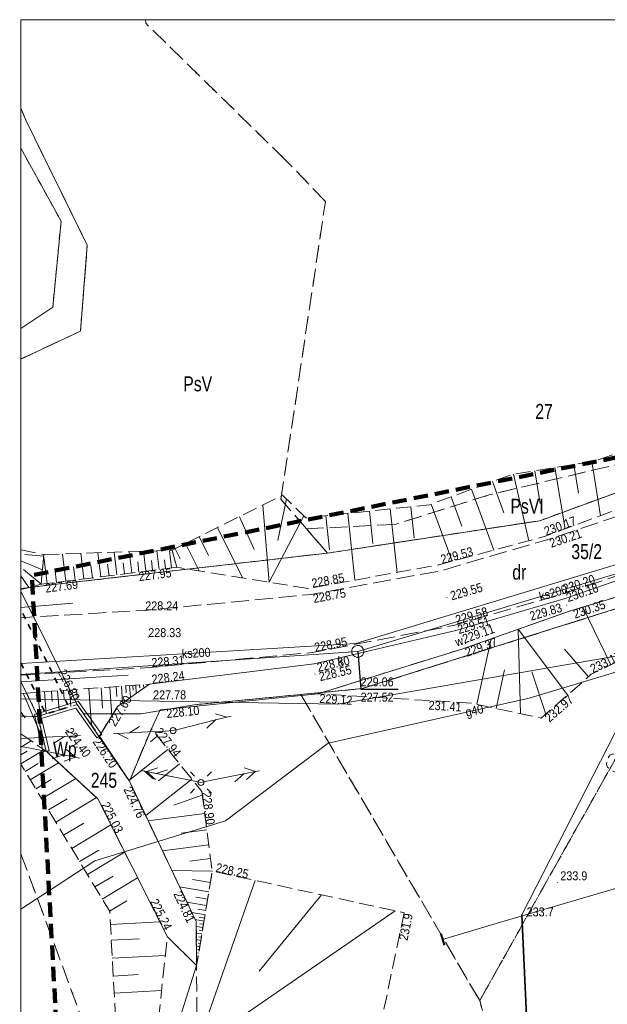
# Model space of a CAD drawing. Header units: metres. Extents: x 7529105 to 7529249, y 5515588 to 5515793.
# Tile 3 of 10: x 7529105 to 7529154, y 5515710 to 5515792. Entities that reach past the tile are written whole.
import ezdxf
from ezdxf.enums import TextEntityAlignment as Align

# ---------------------------------------------------------------- set-up
doc = ezdxf.new("R2010")
doc.units = ezdxf.units.M
doc.header["$MEASUREMENT"] = 0
for name, pattern in [('0.5_0.5', [1, 0.5, -0.5]), ('1.5_0.5', [2, 1.5, -0.5]), ('218-500', [1, 0.5, -0.5]), ('219-500', [0]), ('4', [1.8, 1.2, -0.6]), ('mz1.25_0.5', [1.75, 1.25, -0.5])]:
    doc.linetypes.add(name, pattern=pattern)
doc.layers.get('0').update_dxf_attribs({"color": 2, "linetype": 'CONTINUOUS', "lineweight": 5})
for name, color, linetype in [('000 Inne (niezydentyfikowane)', 7, 'CONTINUOUS'), ('209-Opis konturu klasyfikacyjnego', 7, 'CONTINUOUS'), ('210-Oznaczenie użytku', 7, 'CONTINUOUS'), ('211-Nr działki', 7, 'CONTINUOUS'), ('217-Granica konturu klasyfikcyjnego', 7, 'CONTINUOUS'), ('218-Granica użytku', 7, 'CONTINUOUS'), ('219-Linia granicy', 7, 'CONTINUOUS'), ('bariera drogowa ochronna (linia)', 7, 'CONTINUOUS'), ('drzewo liściaste (punkt)', 7, 'CONTINUOUS'), ('jezdnia (powierzchnia)', 7, 'CONTINUOUS'), ('latarnia na słupie lub maszcie (punkt)', 7, 'CONTINUOUS'), ('murek oporowy (linia)', 7, 'CONTINUOUS'), ('Obszar opracowania', 7, 'CONTINUOUS'), ('ogrodzenie trwałe (linia)', 7, 'CONTINUOUS'), ('przepust (powierzchnia)', 7, 'CONTINUOUS'), ('przewód elektroenergetyczny niskiego napięcia (linia) - symbol', 7, 'CONTINUOUS'), ('przewód gazowy (linia)', 7, 'CONTINUOUS'), ('przewód gazowy (linia)-Atr1', 7, 'CONTINUOUS'), ('przewód kanalizacyjny (linia)', 7, 'CONTINUOUS'), ('przewód kanalizacyjny (linia)-Atr1', 7, 'CONTINUOUS'), ('przewód telekomunikacyjny (linia)', 7, 'CONTINUOUS'), ('przewód telekomunikacyjny (linia) - symbol', 7, 'CONTINUOUS'), ('punkt o określonej wysokości (sieć kanalizacyjna)', 7, 'CONTINUOUS'), ('punkt o określonej wysokości (sieć kanalizacyjna)-Atr2', 7, 'CONTINUOUS'), ('punkt o określonej wysokości (sieć kanalizacyjna)-Atr3', 7, 'CONTINUOUS'), ('punkt wysokościowy naturalny', 7, 'CONTINUOUS'), ('punkt wysokościowy naturalny-Atr2', 7, 'CONTINUOUS'), ('punkt wysokościowy sztuczny', 7, 'CONTINUOUS'), ('punkt wysokościowy sztuczny-Atr2', 7, 'CONTINUOUS'), ('Ramki i opis wydruku', 7, 'CONTINUOUS'), ('rów przydrożny (powierzchnia)', 7, 'CONTINUOUS'), ('rów przydrożny (powierzchnia)-Atr17', 7, 'CONTINUOUS'), ('skarpa nieumocniona (powierzchnia)', 7, 'CONTINUOUS'), ('studzienka - przewód kanalizacyjny (powierzchnia)', 7, 'CONTINUOUS'), ('studzienka - przewód kanalizacyjny (powierzchnia)-Atr17', 7, 'CONTINUOUS'), ('słup (punkt)', 7, 'CONTINUOUS'), ('wylot kanału (punkt)', 7, 'CONTINUOUS')]:
    doc.layers.add(name, color=color, linetype=linetype)
doc.styles.get("Standard").update_dxf_attribs({"font": 'Working1250', "width": 0.75})
doc.linetypes.add('450-500k', pattern='A,2.5,0,[7,ksztalty.shx,S=0.714,R=0,X=0,Y=0],2.5', length=5)
doc.linetypes.add('902-500', pattern='A,3.75,0,[1,ksztalty.shx,S=0.5,R=0,X=0,Y=0],3.75', length=7.5)
doc.linetypes.add('ok01_500', pattern='A,1.75,0,[16,ksztalty.shx,S=1,R=0,X=0,Y=0],1.75', length=3.5)

# ---------------------------------------------------------------- blocks, each defined once
blk = doc.blocks.new('OP021')
at = {"linetype": 'Continuous', "lineweight": 13}
h = blk.add_hatch(color=0, dxfattribs=at)
edge = h.paths.add_edge_path()
edge.add_arc((0, 0), 0.05, 0, 360)
at = {"color": 0, "linetype": 'Continuous', "lineweight": 13}
for centre, start, end in [((-0.38, 0.124), 121.308, 202.548), ((0, 0.4), 49.272, 130.728), ((0.38, 0.124), 337.452, 58.692), ((-0.235, -0.324), 193.221, 274.871), ((0.235, -0.324), 265.129, 346.779)]:
    blk.add_arc(centre, 0.4, start, end, dxfattribs=at)
blk = doc.blocks.new('PT01')
at = {"color": 0, "linetype": 'Continuous', "lineweight": 13}
for p, q in [((0.65, 0), (0, 0)), ((0.65, 0), (1.65, 0)), ((1.65, 0), (2.65, 0)), ((2.65, 0), (3.65, 0)), ((3.65, 0), (2.784, -0.5)), ((3.65, 0), (4.65, 0)), ((4.65, 0), (3.784, 0.5)), ((4.65, 0), (5, 0))]:
    blk.add_line(p, q, dxfattribs=at)
blk = doc.blocks.new('SM04')
at = {"color": 0, "linetype": 'Continuous', "lineweight": 13}
blk.add_circle((0, 0), 0.25, dxfattribs=at)
blk = doc.blocks.new('SM011')
at = {"color": 0, "linetype": 'Continuous', "lineweight": 13}
for p, q in [((-0.53, 0.531), (-0.883, 0.884)), ((0.531, 0.531), (0.884, 0.884)), ((-0.53, -0.53), (-0.883, -0.883)), ((0.531, -0.53), (0.884, -0.883))]:
    blk.add_line(p, q, dxfattribs=at)
blk = doc.blocks.new('US23')
at = {"color": 0, "linetype": 'Continuous', "lineweight": 40}
blk.add_line((0, -0.5), (0, 0.5), dxfattribs=at)
blk = doc.blocks.new('PW01')
at = {"linetype": 'Continuous', "lineweight": 13}
h = blk.add_hatch(color=0, dxfattribs=at)
edge = h.paths.add_edge_path()
edge.add_arc((0, 0), 0.045, 0, 360)
blk = doc.blocks.new('PW02')
at = {"linetype": 'Continuous', "lineweight": 13}
h = blk.add_hatch(color=0, dxfattribs=at)
edge = h.paths.add_edge_path()
edge.add_arc((0, 0), 0.045, 0, 360)
blk = doc.blocks.new('PE04')
at = {"color": 0, "linetype": 'Continuous', "lineweight": 13}
for p, q in [((0.65, 0), (0, 0)), ((0.65, 0), (1.65, 0)), ((1.65, 0), (2.65, 0)), ((2.65, 0), (3.65, 0)), ((3.65, 0), (4.65, 0)), ((4.65, 0), (3.784, 0.5)), ((4.65, 0), (3.784, -0.5)), ((4.65, 0), (5, 0))]:
    blk.add_line(p, q, dxfattribs=at)

msp = doc.modelspace()

# ---------------------------------------------------------------- linework, layer by layer
at = {"layer": '000 Inne (niezydentyfikowane)', "color": 7, "linetype": 'Continuous', "lineweight": 13}
for p, q in [((7529152.42, 5515755.25), (7529153.16, 5515750.72)), ((7529147.66, 5515754.48), (7529148.11, 5515751.75)), ((7529149.34, 5515754.75), (7529150.18, 5515749.62)), ((7529150.92, 5515755.01), (7529151.32, 5515752.6)), ((7529144.1, 5515753.57), (7529145.07, 5515750.95)), ((7529145.88, 5515754.19), (7529147.15, 5515748.62)), ((7529142.35, 5515752.93), (7529144.23, 5515747.84)), ((7529126.86, 5515752.12), (7529126.14, 5515748.63)), ((7529140.64, 5515752.29), (7529141.55, 5515749.83)), ((7529124.89, 5515751.61), (7529125.42, 5515745.15)), ((7529133.81, 5515751.1), (7529134.09, 5515748.38)), ((7529135.56, 5515751.29), (7529136.13, 5515745.97)), ((7529137.29, 5515751.47), (7529137.56, 5515748.88)), ((7529138.98, 5515751.68), (7529140.75, 5515746.91)), ((7529122.93, 5515750.63), (7529124.17, 5515747.89)), ((7529128.33, 5515750.7), (7529125.42, 5515745.15)), ((7529130.16, 5515750.72), (7529130.46, 5515747.86)), ((7529132, 5515750.91), (7529132.6, 5515745.33)), ((7529121.09, 5515749.72), (7529123.18, 5515745.51)), ((7529119.57, 5515748.97), (7529120.35, 5515747.4)), ((7529113.93, 5515745.93), (7529113.7, 5515747.71)), ((7529115.1, 5515746.08), (7529114.9, 5515747.75)), ((7529116.21, 5515746.22), (7529116.02, 5515747.79)), ((7529117.25, 5515746.35), (7529117.07, 5515747.82)), ((7529117.55, 5515747.96), (7529117.97, 5515747.12)), ((7529118.42, 5515748.39), (7529119.56, 5515746.1)), ((7529106.45, 5515746.2), (7529104.64, 5515746.952)), ((7529106.56, 5515747.32), (7529104.96, 5515747.47)), ((7529106.83, 5515745.04), (7529106.55, 5515747.25)), ((7529108.41, 5515745.24), (7529108.13, 5515747.51)), ((7529109.92, 5515745.43), (7529109.65, 5515747.57)), ((7529111.34, 5515745.61), (7529111.09, 5515747.62)), ((7529112.67, 5515745.77), (7529112.44, 5515747.66)), ((7529114.52, 5515746), (7529114.42, 5515746.87)), ((7529115.67, 5515746.15), (7529115.57, 5515746.96)), ((7529116.74, 5515746.28), (7529116.65, 5515747.04)), ((7529106.33, 5515744.98), (7529104.87, 5515746.22)), ((7529107.63, 5515745.14), (7529107.48, 5515746.31)), ((7529109.18, 5515745.34), (7529109.04, 5515746.44)), ((7529110.64, 5515745.52), (7529110.51, 5515746.56)), ((7529112.02, 5515745.69), (7529111.89, 5515746.67)), ((7529113.31, 5515745.85), (7529113.19, 5515746.77)), ((7529105.31, 5515744.71), (7529104.64, 5515745.685)), ((7529154.02, 5515738.24), (7529151.68, 5515743.07)), ((7529146.45, 5515734.15), (7529146.26, 5515741.22)), ((7529150.4, 5515735.72), (7529146.26, 5515741.22)), ((7529142.81, 5515734.94), (7529143.99, 5515740.42)), ((7529152.16, 5515737.25), (7529150.13, 5515739.56)), ((7529144.42, 5515734.59), (7529145.12, 5515737.83)), ((7529148.57, 5515734.11), (7529147.41, 5515737.67)), ((7529108.71, 5515736.14), (7529108.81, 5515734.76)), ((7529109.3, 5515736.18), (7529109.35, 5515735.51)), ((7529110.32, 5515736.26), (7529110.54, 5515733.23)), ((7529111.36, 5515736.33), (7529111.48, 5515734.62)), ((7529112.09, 5515736.38), (7529112.26, 5515733.99)), ((7529112.61, 5515736.42), (7529112.67, 5515735.59)), ((7529113.05, 5515736.45), (7529113.15, 5515735.06)), ((7529113.42, 5515736.48), (7529113.46, 5515735.89)), ((7529113.74, 5515736.5), (7529113.81, 5515735.52)), ((7529114, 5515736.52), (7529114.03, 5515736.11)), ((7529114.25, 5515736.54), (7529114.3, 5515735.86)), ((7529114.58, 5515736.56), (7529114.6, 5515736.32)), ((7529114.9, 5515736.58), (7529114.92, 5515736.29)), ((7529104.84, 5515735.87), (7529106.56, 5515731.84)), ((7529106.03, 5515735.95), (7529106.29, 5515733.9)), ((7529106.63, 5515735.99), (7529106.76, 5515734.14)), ((7529107.2, 5515736.03), (7529107.26, 5515735.17)), ((7529107.72, 5515736.07), (7529107.84, 5515734.47)), ((7529108.22, 5515736.11), (7529108.27, 5515735.36)), ((7529104.64, 5515734.27), (7529105.01, 5515733.8)), ((7529104.64, 5515732.426), (7529104.68, 5515732.45)), ((7529116.06, 5515732.27), (7529115.48, 5515731.8)), ((7529115.61, 5515732.83), (7529115.5, 5515732.74)), ((7529104.64, 5515731.353), (7529105.51, 5515731.88)), ((7529104.64, 5515729.956), (7529106.59, 5515731.13)), ((7529104.64, 5515730.701), (7529105.16, 5515731.01)), ((7529116.94, 5515731.17), (7529113.76, 5515728.61)), ((7529105.01, 5515729.32), (7529106.09, 5515729.98)), ((7529105.43, 5515728.63), (7529107.8, 5515730.05)), ((7529117.91, 5515729.97), (7529116.15, 5515728.55)), ((7529106.4, 5515727.02), (7529109.24, 5515728.73)), ((7529105.89, 5515727.86), (7529107.19, 5515728.64)), ((7529118.94, 5515728.69), (7529115.09, 5515725.64)), ((7529107.56, 5515725.09), (7529110.96, 5515727.14)), ((7529119.82, 5515727.35), (7529117.45, 5515726.49)), ((7529106.95, 5515726.1), (7529108.51, 5515727.04)), ((7529120.02, 5515725.82), (7529115.3, 5515725.2)), ((7529108.22, 5515723.99), (7529109.9, 5515725.01)), ((7529108.9, 5515722.88), (7529112.17, 5515724.85)), ((7529120.2, 5515724.44), (7529118.07, 5515724.16)), ((7529120.37, 5515723.19), (7529116.5, 5515722.67)), ((7529109.56, 5515721.78), (7529111.16, 5515722.74)), ((7529110.21, 5515720.71), (7529113.32, 5515722.58)), ((7529120.52, 5515722.04), (7529118.77, 5515721.81)), ((7529110.84, 5515719.66), (7529112.36, 5515720.57)), ((7529120.66, 5515720.97), (7529117.27, 5515721.05)), ((7529111.45, 5515718.64), (7529114.41, 5515720.42)), ((7529120.37, 5515719.26), (7529117.93, 5515719.67)), ((7529120.5, 5515720.03), (7529119.01, 5515720.28)), ((7529124.24, 5515720.21), (7529119.36, 5515706.25)), ((7529129.81, 5515719), (7529124.58, 5515712.63)), ((7529112.05, 5515717.64), (7529113.5, 5515718.51)), ((7529120.18, 5515718.12), (7529118.54, 5515718.39)), ((7529120.27, 5515718.63), (7529119.27, 5515718.8)), ((7529120.06, 5515717.34), (7529118.95, 5515717.53)), ((7529135.97, 5515717.66), (7529119.36, 5515706.25)), ((7529120.11, 5515717.69), (7529119.44, 5515717.8)), ((7529112.14, 5515716.52), (7529116.27, 5515716.74)), ((7529119.97, 5515716.8), (7529119.24, 5515716.93)), ((7529120.01, 5515717.05), (7529119.56, 5515717.13)), ((7529119.92, 5515716.54), (7529119.62, 5515716.59)), ((7529119.88, 5515716.27), (7529119.31, 5515716.36)), ((7529119.79, 5515715.73), (7529119.32, 5515715.81)), ((7529119.83, 5515716), (7529119.57, 5515716.04)), ((7529112.21, 5515715.2), (7529114.56, 5515715.33)), ((7529119.7, 5515715.19), (7529119.33, 5515715.26)), ((7529119.65, 5515714.93), (7529119.49, 5515714.95)), ((7529119.74, 5515715.46), (7529119.53, 5515715.5)), ((7529112.29, 5515713.7), (7529116.74, 5515713.94)), ((7529119.61, 5515714.66), (7529119.33, 5515714.7)), ((7529119.52, 5515714.12), (7529119.34, 5515714.15)), ((7529119.57, 5515714.39), (7529119.45, 5515714.41)), ((7529119.43, 5515713.58), (7529119.34, 5515713.6)), ((7529119.48, 5515713.85), (7529119.41, 5515713.86)), ((7529112.37, 5515712.21), (7529114.47, 5515712.33)), ((7529112.45, 5515710.79), (7529116.42, 5515711))]:
    msp.add_line(p, q, dxfattribs=at)
at = {"layer": '217-Granica konturu klasyfikcyjnego', "color": 7, "linetype": '1.5_0.5', "lineweight": 18, "flags": 128}
for points in [[(7529115.09, 5515791.91), (7529115.069, 5515792.21)], [(7529126.77, 5515780.49), (7529115.09, 5515791.91)], [(7529104.64, 5515784.812), (7529105.08, 5515783.74)], [(7529105.08, 5515783.74), (7529110.2, 5515773.35)], [(7529130.13, 5515777.01), (7529126.77, 5515780.49)], [(7529126.4, 5515752.09), (7529130.13, 5515777.01)], [(7529110.2, 5515773.35), (7529109.63, 5515766.16)], [(7529109.63, 5515766.16), (7529104.64, 5515763.822)], [(7529148.08, 5515750.3), (7529176.93, 5515760.87)], [(7529159.68, 5515756.22), (7529143.91, 5515752.48)], [(7529128.54, 5515749.62), (7529126.4, 5515752.09)], [(7529143.91, 5515752.48), (7529135.96, 5515749.99)], [(7529130.31, 5515747.59), (7529148.08, 5515750.3)], [(7529135.96, 5515749.99), (7529128.54, 5515749.62)], [(7529128.54, 5515749.62), (7529130.31, 5515747.59)], [(7529130.31, 5515747.59), (7529128.54, 5515749.62)], [(7529108.1, 5515745.04), (7529130.31, 5515747.59)], [(7529163.08, 5515745.65), (7529133.21, 5515736.25)], [(7529104.64, 5515744.633), (7529108.1, 5515745.04)], [(7529133.21, 5515736.25), (7529128.06, 5515735.76)], [(7529143.04, 5515710.15), (7529157.68, 5515736.22)], [(7529128.06, 5515735.76), (7529119.14, 5515734.9)], [(7529128.06, 5515735.76), (7529143.04, 5515710.15)], [(7529143.04, 5515710.15), (7529128.06, 5515735.76)], [(7529119.14, 5515734.9), (7529114.72, 5515734.14)], [(7529106.07, 5515733.92), (7529104.64, 5515733.957)], [(7529106.76, 5515731.01), (7529106.07, 5515733.92)], [(7529114.72, 5515734.14), (7529109.88, 5515734.15)], [(7529109.88, 5515734.15), (7529113.72, 5515728.51)], [(7529111.07, 5515727.04), (7529106.76, 5515731.01)], [(7529113.72, 5515728.51), (7529119.31, 5515716.77)], [(7529116.91, 5515715.48), (7529111.07, 5515727.04)], [(7529104.64, 5515722.434), (7529113.05, 5515699.73)], [(7529119.31, 5515716.77), (7529119.35, 5515713.09)], [(7529119.35, 5515713.09), (7529116.91, 5515715.48)], [(7529148.15, 5515692), (7529143.04, 5515710.15)]]:
    msp.add_lwpolyline(points, dxfattribs=at)
at = {"layer": '218-Granica użytku', "color": 7, "linetype": '218-500', "lineweight": 18, "flags": 128}
for points in [[(7529115.09, 5515791.91), (7529115.069, 5515792.21)], [(7529126.77, 5515780.49), (7529115.09, 5515791.91)], [(7529105.08, 5515783.74), (7529104.64, 5515784.812)], [(7529104.64, 5515784.812), (7529105.08, 5515783.74)], [(7529110.2, 5515773.35), (7529105.08, 5515783.74)], [(7529105.08, 5515783.74), (7529110.2, 5515773.35)], [(7529104.64, 5515781.45), (7529108, 5515775.35)], [(7529130.13, 5515777.01), (7529126.77, 5515780.49)], [(7529126.4, 5515752.09), (7529130.13, 5515777.01)], [(7529108, 5515775.35), (7529107.31, 5515768.15)], [(7529109.63, 5515766.16), (7529110.2, 5515773.35)], [(7529110.2, 5515773.35), (7529109.63, 5515766.16)], [(7529107.31, 5515768.15), (7529104.64, 5515766.38)], [(7529104.64, 5515763.822), (7529109.63, 5515766.16)], [(7529109.63, 5515766.16), (7529104.64, 5515763.822)], [(7529148.08, 5515750.3), (7529176.93, 5515760.87)], [(7529176.93, 5515760.87), (7529148.08, 5515750.3)], [(7529159.68, 5515756.22), (7529143.91, 5515752.48)], [(7529128.54, 5515749.62), (7529126.4, 5515752.09)], [(7529143.91, 5515752.48), (7529135.96, 5515749.99)], [(7529130.31, 5515747.59), (7529148.08, 5515750.3)], [(7529148.08, 5515750.3), (7529130.31, 5515747.59)], [(7529135.96, 5515749.99), (7529128.54, 5515749.62)], [(7529128.54, 5515749.62), (7529130.31, 5515747.59)], [(7529130.31, 5515747.59), (7529128.54, 5515749.62)], [(7529108.1, 5515745.04), (7529130.31, 5515747.59)], [(7529130.31, 5515747.59), (7529108.1, 5515745.04)], [(7529133.21, 5515736.25), (7529163.08, 5515745.65)], [(7529163.08, 5515745.65), (7529133.21, 5515736.25)], [(7529104.64, 5515744.633), (7529108.1, 5515745.04)], [(7529108.1, 5515745.04), (7529104.64, 5515744.633)], [(7529109.34, 5515734.92), (7529104.64, 5515744.398)], [(7529104.64, 5515744.398), (7529109.34, 5515734.92)], [(7529104.64, 5515736.852), (7529106.07, 5515733.92)], [(7529128.06, 5515735.76), (7529133.21, 5515736.25)], [(7529133.21, 5515736.25), (7529128.06, 5515735.76)], [(7529157.68, 5515736.22), (7529143.04, 5515710.15)], [(7529143.04, 5515710.15), (7529157.68, 5515736.22)], [(7529119.14, 5515734.9), (7529128.06, 5515735.76)], [(7529128.06, 5515735.76), (7529119.14, 5515734.9)], [(7529128.06, 5515735.76), (7529143.04, 5515710.15)], [(7529143.04, 5515710.15), (7529128.06, 5515735.76)], [(7529109.88, 5515734.15), (7529109.34, 5515734.92)], [(7529109.34, 5515734.92), (7529109.88, 5515734.15)], [(7529114.72, 5515734.14), (7529119.14, 5515734.9)], [(7529119.14, 5515734.9), (7529114.72, 5515734.14)], [(7529106.07, 5515733.92), (7529104.64, 5515733.957)], [(7529106.07, 5515733.92), (7529106.76, 5515731.01)], [(7529106.76, 5515731.01), (7529106.07, 5515733.92)], [(7529113.72, 5515728.51), (7529109.88, 5515734.15)], [(7529109.88, 5515734.15), (7529114.72, 5515734.14)], [(7529114.72, 5515734.14), (7529109.88, 5515734.15)], [(7529109.88, 5515734.15), (7529113.72, 5515728.51)], [(7529106.76, 5515731.01), (7529111.07, 5515727.04)], [(7529111.07, 5515727.04), (7529106.76, 5515731.01)], [(7529119.31, 5515716.77), (7529113.72, 5515728.51)], [(7529113.72, 5515728.51), (7529119.31, 5515716.77)], [(7529111.07, 5515727.04), (7529116.91, 5515715.48)], [(7529116.91, 5515715.48), (7529111.07, 5515727.04)], [(7529104.64, 5515722.434), (7529113.05, 5515699.73)], [(7529119.35, 5515713.09), (7529119.31, 5515716.77)], [(7529119.31, 5515716.77), (7529119.35, 5515713.09)], [(7529116.91, 5515715.48), (7529119.35, 5515713.09)], [(7529119.35, 5515713.09), (7529116.91, 5515715.48)], [(7529143.04, 5515710.15), (7529148.15, 5515692)], [(7529148.15, 5515692), (7529143.04, 5515710.15)]]:
    msp.add_lwpolyline(points, dxfattribs=at)
at = {"layer": '219-Linia granicy', "color": 7, "linetype": '219-500', "lineweight": 18, "flags": 128}
for points in [[(7529104.64, 5515784.812), (7529105.08, 5515783.74)], [(7529105.08, 5515783.74), (7529110.2, 5515773.35)], [(7529108, 5515775.35), (7529104.64, 5515781.45)], [(7529107.31, 5515768.15), (7529108, 5515775.35)], [(7529110.2, 5515773.35), (7529109.63, 5515766.16)], [(7529104.64, 5515766.38), (7529107.31, 5515768.15)], [(7529109.63, 5515766.16), (7529104.64, 5515763.822)], [(7529176.93, 5515760.87), (7529148.08, 5515750.3)], [(7529148.08, 5515750.3), (7529130.31, 5515747.59)], [(7529130.31, 5515747.59), (7529108.1, 5515745.04)], [(7529133.21, 5515736.25), (7529163.08, 5515745.65)], [(7529108.1, 5515745.04), (7529104.64, 5515744.633)], [(7529104.64, 5515744.398), (7529109.34, 5515734.92)], [(7529104.64, 5515736.852), (7529106.07, 5515733.92)], [(7529119.14, 5515734.9), (7529133.21, 5515736.25)], [(7529109.34, 5515734.92), (7529109.88, 5515734.15)], [(7529114.72, 5515734.14), (7529119.14, 5515734.9)], [(7529104.64, 5515733.957), (7529106.07, 5515733.92)], [(7529106.07, 5515733.92), (7529106.76, 5515731.01)], [(7529109.88, 5515734.15), (7529113.72, 5515728.51)], [(7529109.88, 5515734.15), (7529114.72, 5515734.14)], [(7529106.76, 5515731.01), (7529111.07, 5515727.04)], [(7529113.72, 5515728.51), (7529119.31, 5515716.77)], [(7529111.07, 5515727.04), (7529116.91, 5515715.48)], [(7529119.35, 5515713.09), (7529119.31, 5515716.77)], [(7529119.35, 5515713.09), (7529116.91, 5515715.48)], [(7529119.35, 5515713.09), (7529115.21, 5515700.04)]]:
    msp.add_lwpolyline(points, dxfattribs=at)
at = {"layer": 'bariera drogowa ochronna (linia)', "color": 7, "linetype": 'ok01_500', "lineweight": 18, "flags": 128}
for points in [[(7529104.64, 5515743.052), (7529109, 5515743.4)], [(7529104.64, 5515736.829), (7529113.63, 5515737.39)]]:
    msp.add_lwpolyline(points, dxfattribs=at)
at = {"layer": 'jezdnia (powierzchnia)', "color": 7, "linetype": '1.5_0.5', "lineweight": 18, "flags": 128}
for points in [[(7529104.64, 5515737.384), (7529115.39, 5515738.02), (7529129.04, 5515739.27), (7529140.84, 5515741.53), (7529150.03, 5515744.19), (7529156.42, 5515746.31), (7529166.16, 5515749.42), (7529177.57, 5515752.92), (7529182.37, 5515754.18), (7529188.33, 5515755.55), (7529198.61, 5515757.49), (7529208.77, 5515758.6), (7529212.18, 5515758.28), (7529215.23, 5515756.55), (7529216.38, 5515755.9), (7529216.8, 5515755.05), (7529218.91, 5515753.09), (7529219.33, 5515760.52), (7529219.13, 5515769.08), (7529218.72, 5515768.06), (7529217.15, 5515766.36), (7529215.85, 5515765.27), (7529211.96, 5515763.98), (7529208.43, 5515763.57), (7529197.55, 5515762.12), (7529187.35, 5515760.29), (7529176.48, 5515757.66), (7529166.24, 5515754.43)], [(7529166.24, 5515754.43), (7529154.84, 5515750.77), (7529148.65, 5515748.69), (7529139.79, 5515746.11), (7529128.92, 5515744.13), (7529115.05, 5515742.8), (7529104.64, 5515742.188)]]:
    msp.add_lwpolyline(points, dxfattribs=at)
at = {"layer": 'murek oporowy (linia)', "color": 0, "lineweight": 18}
for p, q in [((7529108.598, 5515734.959), (7529106.666, 5515734.369)), ((7529109.441, 5515735.211), (7529108.598, 5515734.959)), ((7529111.414, 5515732.414), (7529109.441, 5515735.211)), ((7529106.666, 5515734.369), (7529105.773, 5515734.089)), ((7529105.773, 5515734.089), (7529106.517, 5515730.952)), ((7529111.414, 5515732.414), (7529111.21, 5515732.27)), ((7529106.517, 5515730.952), (7529106.76, 5515731.01))]:
    msp.add_line(p, q, dxfattribs=at)
at = {"layer": 'murek oporowy (linia)', "color": 0, "linetype": '450-500k', "lineweight": 18}
for p, q in [((7529109.239, 5515734.629), (7529108.742, 5515734.481)), ((7529111.006, 5515732.126), (7529109.239, 5515734.629)), ((7529106.814, 5515733.891), (7529106.367, 5515733.751)), ((7529106.367, 5515733.751), (7529107.003, 5515731.068)), ((7529108.742, 5515734.481), (7529106.814, 5515733.891)), ((7529111.006, 5515732.126), (7529111.21, 5515732.27)), ((7529107.003, 5515731.068), (7529106.76, 5515731.01))]:
    msp.add_line(p, q, dxfattribs=at)
at = {"layer": 'Obszar opracowania', "color": 7, "linetype": '4', "lineweight": 200, "flags": 128}
msp.add_lwpolyline([(7529109.98, 5515664.77), (7529244.65, 5515697.97), (7529234.97, 5515771.82), (7529105.56, 5515745.73)], close=True, dxfattribs=at)
at = {"layer": 'ogrodzenie trwałe (linia)', "color": 7, "linetype": '902-500', "lineweight": 13, "flags": 128}
msp.add_lwpolyline([(7529146.56, 5515717.34), (7529156.14, 5515736.01), (7529178.27, 5515743.36)], dxfattribs=at)
at = {"layer": 'ogrodzenie trwałe (linia)', "color": 7, "linetype": '902-500', "lineweight": 35, "flags": 128}
msp.add_lwpolyline([(7529219.26, 5515711.7), (7529220.21, 5515708.27), (7529195.11, 5515701.94), (7529186.25, 5515699.92), (7529178.62, 5515698.27), (7529147.77, 5515691.31), (7529146.56, 5515717.34)], dxfattribs=at)
at = {"layer": 'przepust (powierzchnia)', "color": 7, "linetype": '0.5_0.5', "lineweight": 35, "flags": 128}
msp.add_lwpolyline([(7529104.64, 5515738.415), (7529106.74, 5515734.13), (7529108.67, 5515734.72), (7529104.64, 5515742.881)], dxfattribs=at)
at = {"layer": 'przewód gazowy (linia)', "color": 7, "linetype": 'Continuous', "lineweight": 18, "flags": 128}
msp.add_lwpolyline([(7529173.39, 5515743.35), (7529147.19, 5515735.46), (7529130.37, 5515731.68), (7529121.76, 5515725.19), (7529110.82, 5515721.85), (7529107.77, 5515719.85), (7529104.64, 5515717.8)], dxfattribs=at)
at = {"layer": 'przewód kanalizacyjny (linia)', "color": 7, "linetype": 'Continuous', "lineweight": 18, "flags": 128}
for points in [[(7529104.64, 5515738.353), (7529132.67, 5515740.03), (7529164.13, 5515749.57), (7529175.1, 5515703.78), (7529186.19, 5515701.24), (7529194.14, 5515684.93), (7529203.4, 5515665.42), (7529215.47, 5515638.53), (7529236.67, 5515634.43), (7529243.17, 5515623.61), (7529247.64, 5515614.757)], [(7529104.64, 5515737.428), (7529132.84, 5515739.37), (7529165.13, 5515749.05)], [(7529205.47, 5515723.5), (7529206.93, 5515724), (7529203.57, 5515733.02), (7529187.24, 5515729.15), (7529144.71, 5515716.69), (7529139.92, 5515715.26)]]:
    msp.add_lwpolyline(points, dxfattribs=at)
at = {"layer": 'przewód telekomunikacyjny (linia)', "color": 7, "linetype": 'Continuous', "lineweight": 18, "flags": 128}
msp.add_lwpolyline([(7529104.64, 5515735.386), (7529131.17, 5515734.94), (7529157.51, 5515739.51)], dxfattribs=at)
at = {"layer": 'punkt o określonej wysokości (sieć kanalizacyjna)-Atr2', "color": 7, "flags": 128}
msp.add_lwpolyline([(7529132.84, 5515739.37), (7529133.08, 5515736.21), (7529136.226, 5515736.21)], dxfattribs=at)
at = {"layer": 'Ramki i opis wydruku', "color": 7, "linetype": 'Continuous', "lineweight": 13, "flags": 128}
msp.add_lwpolyline([(7529104.64, 5515588.21), (7529247.54, 5515588.21), (7529247.54, 5515792.21), (7529104.64, 5515792.21)], close=True, dxfattribs=at)
at = {"layer": 'rów przydrożny (powierzchnia)', "color": 7, "linetype": 'Continuous', "lineweight": 18, "flags": 128}
msp.add_lwpolyline([(7529166.84, 5515747.62), (7529180.46, 5515751.46), (7529180.07, 5515752.99), (7529166.23, 5515749.21), (7529156.62, 5515746.01), (7529150.18, 5515743.79), (7529141.04, 5515741.12), (7529129.18, 5515738.34), (7529115.4, 5515736.62), (7529112.73, 5515734.77), (7529111.21, 5515732.27), (7529113.72, 5515728.51), (7529115.56, 5515732.89), (7529116.31, 5515734.49), (7529129.49, 5515735.82), (7529141.46, 5515739.53), (7529150.63, 5515742.76)], close=True, dxfattribs=at)
at = {"layer": 'skarpa nieumocniona (powierzchnia)', "color": 7, "linetype": 'mz1.25_0.5', "lineweight": 18, "flags": 128}
for points in [[(7529199.5, 5515763.78), (7529187.04, 5515761.13), (7529176.26, 5515758.51), (7529166.41, 5515755.34), (7529154.77, 5515751.32), (7529148.44, 5515748.97), (7529139.62, 5515746.61), (7529128.68, 5515744.62), (7529117.69, 5515746.4), (7529117.29, 5515747.83), (7529126.54, 5515752.43), (7529128.5, 5515750.54), (7529138.87, 5515751.64), (7529145.69, 5515754.16), (7529152.7, 5515755.3), (7529166.52, 5515760.07), (7529174.18, 5515761.21), (7529199.68, 5515764.88)], [(7529199.5, 5515763.78), (7529187.04, 5515761.13), (7529176.26, 5515758.51), (7529166.41, 5515755.34), (7529154.77, 5515751.32), (7529148.44, 5515748.97), (7529139.62, 5515746.61), (7529128.68, 5515744.62), (7529117.69, 5515746.4), (7529117.29, 5515747.83), (7529126.54, 5515752.43), (7529128.5, 5515750.54), (7529138.87, 5515751.64), (7529145.69, 5515754.16), (7529152.7, 5515755.3), (7529166.52, 5515760.07), (7529174.18, 5515761.21), (7529199.68, 5515764.88)], [(7529180.35, 5515749.4), (7529177.45, 5515748.07), (7529166.9, 5515744.07), (7529158.39, 5515740.36), (7529152.38, 5515737.45), (7529148.19, 5515733.78), (7529142.32, 5515735.04), (7529129.49, 5515735.82), (7529141.46, 5515739.53), (7529150.63, 5515742.76), (7529166.84, 5515747.62), (7529180.46, 5515751.46)], [(7529180.35, 5515749.4), (7529177.45, 5515748.07), (7529166.9, 5515744.07), (7529158.39, 5515740.36), (7529152.38, 5515737.45), (7529148.19, 5515733.78), (7529142.32, 5515735.04), (7529129.49, 5515735.82), (7529141.46, 5515739.53), (7529150.63, 5515742.76), (7529166.84, 5515747.62), (7529180.46, 5515751.46)], [(7529117.69, 5515746.4), (7529106.33, 5515744.98), (7529106.57, 5515747.46), (7529117.29, 5515747.83)], [(7529117.69, 5515746.4), (7529106.33, 5515744.98), (7529106.57, 5515747.46), (7529117.29, 5515747.83)], [(7529119.78, 5515727.65), (7529120.66, 5515720.99), (7529119.35, 5515713.09), (7529119.31, 5515716.77), (7529113.72, 5515728.51), (7529115.56, 5515732.89)], [(7529119.78, 5515727.65), (7529120.66, 5515720.99), (7529119.35, 5515713.09), (7529119.31, 5515716.77), (7529113.72, 5515728.51), (7529115.56, 5515732.89)]]:
    msp.add_lwpolyline(points, close=True, dxfattribs=at)
for points in [[(7529104.64, 5515747.859), (7529106.57, 5515747.46)], [(7529106.57, 5515747.46), (7529106.33, 5515744.98), (7529104.64, 5515744.536)], [(7529104.64, 5515735.847), (7529115.4, 5515736.62), (7529112.73, 5515734.77)], [(7529112.73, 5515734.77), (7529111.21, 5515732.27), (7529109.34, 5515734.92), (7529108.67, 5515734.72), (7529106.74, 5515734.13), (7529106.07, 5515733.92), (7529106.76, 5515731.01), (7529104.64, 5515732.471)], [(7529104.64, 5515732.471), (7529106.76, 5515731.01)], [(7529106.76, 5515731.01), (7529111.07, 5515727.04), (7529116.91, 5515715.48), (7529115.21, 5515700.04), (7529113.05, 5515699.73), (7529112.08, 5515717.6), (7529104.64, 5515729.934)], [(7529104.64, 5515621.685), (7529106.36, 5515622.63), (7529108.35, 5515628.12), (7529110.06, 5515632.1), (7529111.72, 5515634.36), (7529115.42, 5515638.54), (7529120.24, 5515643.56), (7529122.42, 5515647.4), (7529122.76, 5515649.08), (7529120.71, 5515654.06), (7529119.54, 5515657.07), (7529119.93, 5515658.87), (7529122.27, 5515664), (7529124.28, 5515676.05), (7529124.49, 5515685.48), (7529119.38, 5515695.78), (7529119.35, 5515713.09), (7529120.66, 5515720.99), (7529136.72, 5515717.5)], [(7529136.72, 5515717.5), (7529133.73, 5515703.23), (7529132.9, 5515697.16), (7529135.19, 5515690.19), (7529132.84, 5515677.77), (7529135.44, 5515670.33), (7529135.66, 5515665.65), (7529134.98, 5515663.61), (7529130.8, 5515657.28), (7529131.86, 5515655.42), (7529135.06, 5515652.89), (7529133.51, 5515649.59), (7529123.41, 5515630.58), (7529115.38, 5515622.53), (7529108.34, 5515613.63), (7529109.64, 5515599.85), (7529104.64, 5515597.752)]]:
    msp.add_lwpolyline(points, dxfattribs=at)
at = {"layer": 'studzienka - przewód kanalizacyjny (powierzchnia)', "color": 7, "linetype": 'Continuous', "lineweight": 18, "flags": 128}
msp.add_lwpolyline([(7529132.44, 5515739.07), (7529132.38, 5515739.16), (7529132.35, 5515739.26), (7529132.34, 5515739.37), (7529132.35, 5515739.47), (7529132.38, 5515739.57), (7529132.43, 5515739.66), (7529132.5, 5515739.74), (7529132.59, 5515739.8), (7529132.68, 5515739.84), (7529132.79, 5515739.87), (7529132.89, 5515739.87), (7529132.99, 5515739.85), (7529133.09, 5515739.8), (7529133.17, 5515739.74), (7529133.24, 5515739.67), (7529133.3, 5515739.58), (7529133.33, 5515739.48), (7529133.34, 5515739.37), (7529133.33, 5515739.27), (7529133.3, 5515739.17), (7529133.25, 5515739.08), (7529133.18, 5515739), (7529133.09, 5515738.94), (7529133, 5515738.9), (7529132.89, 5515738.87), (7529132.79, 5515738.87), (7529132.69, 5515738.89), (7529132.59, 5515738.94), (7529132.51, 5515739)], close=True, dxfattribs=at)

# ---------------------------------------------------------------- block references
at = {"layer": 'drzewo liściaste (punkt)', "color": 7, "linetype": 'Continuous', "lineweight": 13, "rotation": 180}
msp.add_blockref('OP021', (7529154.43, 5515730.06), dxfattribs=at)
at = {"layer": 'latarnia na słupie lub maszcie (punkt)', "color": 7, "linetype": 'Continuous', "lineweight": 18}
msp.add_blockref('SM011', (7529119.71, 5515728.4), dxfattribs=at)
at = {"layer": 'przewód elektroenergetyczny niskiego napięcia (linia) - symbol', "color": 1, "linetype": 'Continuous', "lineweight": 18}
for p, rotation in [((7529104.64, 5515731.424), 348.654), ((7529119.71, 5515728.4), 168.6540000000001), ((7529119.71, 5515728.4), 11.396)]:
    msp.add_blockref('PE04', p, dxfattribs=dict(at, rotation=rotation))
at = {"layer": 'przewód telekomunikacyjny (linia) - symbol', "color": 30, "linetype": 'Continuous', "lineweight": 18}
for p, rotation in [((7529117.38, 5515732.74), 14.124), ((7529117.38, 5515732.74), 183.015), ((7529104.64, 5515732.069), 3.015), ((7529104.64, 5515731.422), 348.653), ((7529119.55, 5515728.43), 168.653), ((7529119.71, 5515728.4), 11.396)]:
    msp.add_blockref('PT01', p, dxfattribs=dict(at, rotation=rotation))
at = {"layer": 'punkt o określonej wysokości (sieć kanalizacyjna)', "color": 7, "linetype": 'Continuous', "lineweight": 13}
msp.add_blockref('PW01', (7529132.84, 5515739.37), dxfattribs=at)
at = {"layer": 'punkt wysokościowy naturalny', "color": 7, "linetype": 'Continuous', "lineweight": 13, "rotation": 180}
msp.add_blockref('PW01', (7529149.57, 5515720.04), dxfattribs=at)
at = {"layer": 'punkt wysokościowy naturalny', "color": 7, "linetype": 'Continuous', "lineweight": 13}
for p in [(7529136.72, 5515717.5), (7529146.56, 5515717.34)]:
    msp.add_blockref('PW01', p, dxfattribs=at)
at = {"layer": 'punkt wysokościowy sztuczny', "color": 7, "linetype": 'Continuous', "lineweight": 13}
for p in [(7529148.44, 5515748.97), (7529148.65, 5515748.69), (7529117.69, 5515746.4), (7529139.62, 5515746.61), (7529106.33, 5515744.98), (7529128.68, 5515744.62), (7529128.92, 5515744.13), (7529140.3, 5515743.88), (7529150.03, 5515744.19), (7529150.18, 5515743.79), (7529115.05, 5515742.8), (7529150.32, 5515743.23), (7529150.63, 5515742.76), (7529140.84, 5515741.53), (7529141.04, 5515741.12), (7529115.3, 5515740.56), (7529141.22, 5515740.27), (7529141.46, 5515739.53), (7529129.04, 5515739.27), (7529115.39, 5515738.02), (7529129.18, 5515738.34), (7529129.26, 5515737.46), (7529152.38, 5515737.45), (7529115.4, 5515736.62), (7529115.71, 5515735.36), (7529129.49, 5515735.82), (7529109.34, 5515734.92), (7529112.73, 5515734.77), (7529116.31, 5515734.49), (7529142.32, 5515735.04), (7529148.19, 5515733.78), (7529115.56, 5515732.89), (7529108.59, 5515732.79), (7529111.21, 5515732.27), (7529113.72, 5515728.51), (7529111.07, 5515727.04), (7529119.78, 5515727.65), (7529120.66, 5515720.99), (7529119.31, 5515716.77), (7529116.91, 5515715.48)]:
    msp.add_blockref('PW02', p, dxfattribs=at)
at = {"layer": 'słup (punkt)', "color": 7, "linetype": 'Continuous', "lineweight": 18}
for p in [(7529117.38, 5515732.74), (7529119.71, 5515728.4)]:
    msp.add_blockref('SM04', p, dxfattribs=at)
at = {"layer": 'wylot kanału (punkt)', "color": 7, "linetype": 'Continuous', "lineweight": 35, "rotation": 197.319}
msp.add_blockref('US23', (7529139.93, 5515715.26), dxfattribs=at)

# ---------------------------------------------------------------- texts
at = {"layer": '209-Opis konturu klasyfikacyjnego', "color": 7, "linetype": 'Continuous', "lineweight": 18, "width": 0.79}
msp.add_text('PsV', height=1.25, dxfattribs=at).set_placement((7529118.23, 5515762.37), align=Align.TOP_LEFT)
msp.add_text('PsVI', height=1.25, dxfattribs=at).set_placement((7529145.61, 5515750.89))
at = {"layer": '210-Oznaczenie użytku', "color": 7, "linetype": 'Continuous', "lineweight": 18, "width": 0.79}
for s, p in [('dr', (7529145.77, 5515745.37)), ('Wp', (7529107.33, 5515730.56))]:
    msp.add_text(s, height=1.25, dxfattribs=at).set_placement(p)
at = {"layer": '211-Nr działki', "color": 7, "linetype": 'Continuous', "lineweight": 18, "width": 0.79}
for s, p in [('27', (7529147.69, 5515758.82)), ('35/2', (7529150.71, 5515747.09)), ('245', (7529110.49, 5515727.96))]:
    msp.add_text(s, height=1.25, dxfattribs=at).set_placement(p)
at = {"layer": 'przewód gazowy (linia)-Atr1', "color": 7, "width": 0.9}
msp.add_text('g40', height=0.75, rotation=12.666, dxfattribs=at).set_placement((7529141.86, 5515734.26), align=Align.MIDDLE_LEFT)
at = {"layer": 'przewód kanalizacyjny (linia)-Atr1', "color": 7, "width": 0.9}
for rotation, p in [(16.687, (7529148.04, 5515743.93)), (3.423, (7529118.11, 5515739.16))]:
    msp.add_text('ks200', height=0.75, rotation=rotation, dxfattribs=at).set_placement(p, align=Align.MIDDLE_LEFT)
at = {"layer": 'punkt o określonej wysokości (sieć kanalizacyjna)-Atr2', "color": 7, "width": 0.9}
msp.add_text('229.06', height=0.75, dxfattribs=at).set_placement((7529133.08, 5515736.218), align=Align.BOTTOM_LEFT)
at = {"layer": 'punkt o określonej wysokości (sieć kanalizacyjna)-Atr3', "color": 7, "width": 0.9}
msp.add_text('227.52', height=0.75, dxfattribs=at).set_placement((7529133.08, 5515734.942), align=Align.BOTTOM_LEFT)
at = {"layer": 'punkt wysokościowy naturalny-Atr2', "color": 7, "width": 0.9}
for s, p in [('233.9', (7529149.79, 5515720.22)), ('233.7', (7529146.97, 5515717.2))]:
    msp.add_text(s, height=0.75, dxfattribs=at).set_placement(p)
msp.add_text('231.9', height=0.75, rotation=78.166, dxfattribs=at).set_placement((7529136.26, 5515715.29), align=Align.TOP_LEFT)
at = {"layer": 'punkt wysokościowy sztuczny-Atr2', "color": 7, "width": 0.9}
for s, rotation, p in [('230.17', 20.367, (7529148.61, 5515749.03)), ('229.53', 14.979, (7529139.89, 5515746.68)), ('228.85', 10.309, (7529129.05, 5515744.69)), ('230.20', 18.354, (7529150.15, 5515744.23)), ('229.58', 16.143, (7529141.14, 5515741.62)), ('228.95', 10.842, (7529129.29, 5515739.32)), ('228.31', 5.232, (7529115.61, 5515738.04)), ('233.17', 25.836, (7529152.52, 5515737.52)), ('228.24', 7.114, (7529115.64, 5515736.65)), ('227.94', 308.845, (7529115.8, 5515732.6)), ('228.90', 277.527, (7529119.79, 5515727.57)), ('225.03', 296.802, (7529111.33, 5515726.53)), ('228.25', 347.74, (7529120.9, 5515720.94)), ('225.24', 296.802, (7529115.42, 5515718.43))]:
    msp.add_text(s, height=0.75, rotation=rotation, dxfattribs=at).set_placement(p)
for s, rotation, p in [('230.21', 18.574, (7529148.8, 5515748.74)), ('227.95', 7.125, (7529114.45, 5515745.99)), ('227.69', 7.125, (7529106.63, 5515745.02)), ('228.75', 10.323, (7529129.04, 5515744.15)), ('229.55', 16.235, (7529140.5, 5515744.35)), ('230.35', 18.674, (7529150.78, 5515742.81)), ('229.83', 16.284, (7529147.14, 5515742.65)), ('229.37', 19.404, (7529141.73, 5515739.62)), ('228.80', 13.192, (7529129.36, 5515738.38)), ('228.55', 13.192, (7529129.52, 5515737.6)), ('227.60', 58.7, (7529111.9, 5515733.41)), ('229.12', 356.521, (7529129.65, 5515735.81)), ('232.97', 41.215, (7529148.39, 5515733.96)), ('228.10', 5.762, (7529116.79, 5515734.54)), ('231.41', 356.521, (7529138.79, 5515735.25)), ('224.40', 306.924, (7529108.9, 5515733.08)), ('226.20', 303.725, (7529111.24, 5515732.23)), ('224.76', 295.461, (7529113.89, 5515728.15)), ('224.81', 295.461, (7529118.06, 5515719.4))]:
    msp.add_text(s, height=0.75, rotation=rotation, dxfattribs=at).set_placement(p, align=Align.TOP_LEFT)
for s, rotation, p in [('230.18', 19.02, (7529150.32, 5515743.84)), ('229.51', 16.284, (7529141.2, 5515741.17)), ('229.11', 19.404, (7529141.63, 5515740.38)), ('226.80', 296.283, (7529108.06, 5515737.8))]:
    msp.add_text(s, height=0.75, rotation=rotation, dxfattribs=at).set_placement(p, align=Align.MIDDLE_LEFT)
for s, p in [('228.24', (7529115.05, 5515742.8)), ('228.33', (7529115.3, 5515740.56)), ('227.78', (7529115.71, 5515735.36))]:
    msp.add_text(s, height=0.75, dxfattribs=at).set_placement(p)
at = {"layer": 'rów przydrożny (powierzchnia)-Atr17', "color": 7, "width": 0.9}
msp.add_text('w.', height=0.75, rotation=17.22, dxfattribs=at).set_placement((7529141.12, 5515739.76))
at = {"layer": 'studzienka - przewód kanalizacyjny (powierzchnia)-Atr17', "color": 7, "width": 0.9}
msp.add_text('k', height=0.75, dxfattribs=at).set_placement((7529131.16, 5515738.19))

doc.saveas('drawing.dxf')
